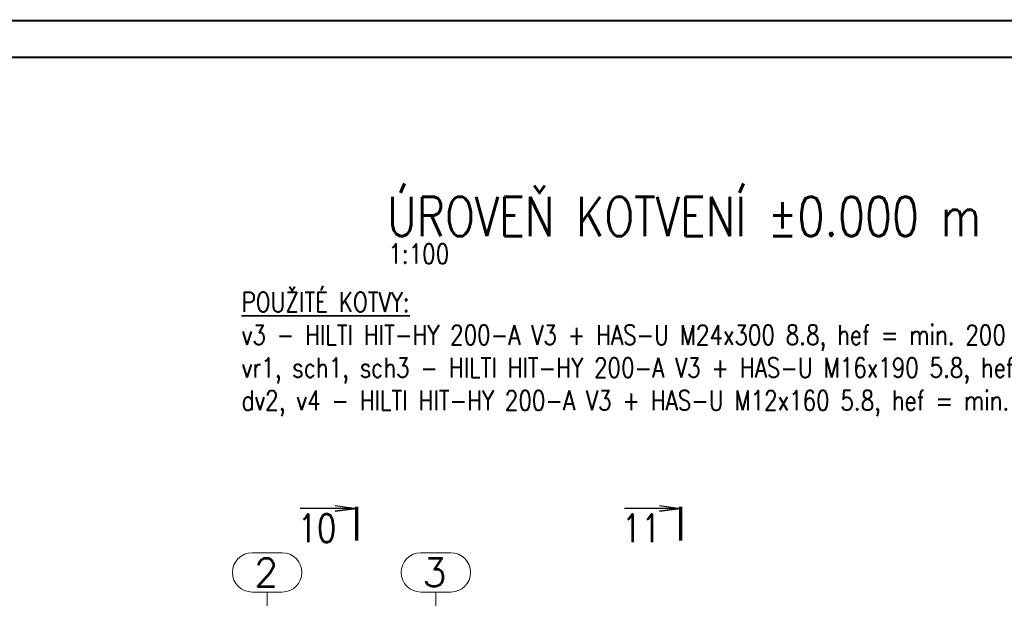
# Paper-space layout 'Layout1' of a CAD drawing. Extents: x -2 to 1033, y -36 to 596.
# Tile 64 of 69: x 516 to 691, y 491 to 594. Entities that reach past the tile are written whole.
import ezdxf
from ezdxf.enums import TextEntityAlignment as Align

# ---------------------------------------------------------------- set-up
doc = ezdxf.new("R2010")
doc.units = 0
doc.linetypes.add('ACAD_ISO04W100', pattern=[30.5, 24, -3, 0.5, -3])
doc.linetypes.add('HP_01_CER_B', pattern=[8, 5, -1, 1, -1])
doc.layers.get('DEFPOINTS').update_dxf_attribs({"color": 132, "linetype": 'CONTINUOUS'})
doc.layers.add('RAMECEK_HP', color=251, linetype='CONTINUOUS')
for name, color, linetype, lineweight in [('SS_1.ET-HALA_TaO-RASTR', 7, 'HP_01_CER_B', 13), ('SS_NADPIS_7', 6, 'CONTINUOUS', 70), ('SS_PLNA_025', 7, 'CONTINUOUS', 25), ('SS_REZ', 6, 'CONTINUOUS', 70), ('SS_TEXT35', 2, 'CONTINUOUS', 35), ('SS_TEXT7', 6, 'CONTINUOUS', 70)]:
    doc.layers.add(name, color=color, linetype=linetype, lineweight=lineweight)
doc.styles.add('ROMANS', font='romans.shx', dxfattribs={"width": 0.8})
doc.styles.add('romans.shx', font='romans.shx', dxfattribs={"height": 5})

# ---------------------------------------------------------------- blocks, each defined once
blk = doc.blocks.new('*U6')
at = {"layer": 'RAMECEK_HP', "lineweight": 35, "const_width": 0.35}
for points in [[(0, 594), (0, 0), (841, 0), (841, 594)], [(6.5, 587.5), (6.5, 6.5), (834.5, 6.5), (834.5, 587.5)]]:
    blk.add_lwpolyline(points, close=True, dxfattribs=at)
at = {"layer": 'DEFPOINTS', "style": 'ROMANS', "width": 0.8}
blk.add_attdef('TISK', text='', height=10, dxfattribs=at).set_placement((841, -33), align=Align.RIGHT)
blk = doc.blocks.new('*U145')
at = {"layer": 'SS_PLNA_025'}
blk.add_lwpolyline([(-3.78, 6.25), (0, 5.72), (-3.78, 5.2), (0, 5.72), (-10, 5.72)], dxfattribs=at)
at = {"layer": 'SS_REZ'}
blk.add_line((0, 5.99), (0, 0), dxfattribs=at)
at = {"layer": 'SS_TEXT7', "style": 'ROMANS', "width": 0.8}
blk.add_attdef('REZs', text='', height=5, dxfattribs=at).set_placement((-7, -0.28), align=Align.CENTER)

psp = doc.layouts.get("Layout1")

# ---------------------------------------------------------------- linework, layer by layer
at = {"layer": 'SS_1.ET-HALA_TaO-RASTR', "linetype": 'Continuous', "ltscale": 0.25}
for p, q in [((562.1421, 499.3628), (556.8087, 499.3628)), ((592.1421, 499.3628), (586.8087, 499.3628)), ((556.8087, 492.3628), (562.1421, 492.3628)), ((586.8087, 492.3628), (592.1421, 492.3628))]:
    psp.add_line(p, q, dxfattribs=at)
at = {"layer": 'SS_1.ET-HALA_TaO-RASTR', "linetype": 'ACAD_ISO04W100', "ltscale": 0.25}
for p, q in [((559.4754, 487.3628), (559.4754, 492.3628)), ((589.4754, 487.3628), (589.4754, 492.3628))]:
    psp.add_line(p, q, dxfattribs=at)
at = {"layer": 'SS_1.ET-HALA_TaO-RASTR', "linetype": 'Continuous', "ltscale": 0.25}
for centre, start, end in [((556.8087, 495.8628), 90, 270), ((562.1421, 495.8628), 270, 90), ((586.8087, 495.8628), 90, 270), ((592.1421, 495.8628), 270, 90)]:
    psp.add_arc(centre, 3.5, start, end, dxfattribs=at)

# ---------------------------------------------------------------- block references
at = {"layer": 'RAMECEK_HP'}
psp.add_blockref('*U6', (0, 0), dxfattribs=at)
at = {"layer": 'SS_REZ'}
for p, values in [((575.3377, 501.5277), {'REZs': '10'}), ((632.9715, 501.5277), {'REZs': '11'})]:
    psp.add_blockref('*U145', p, dxfattribs=at).add_auto_attribs(values)

# ---------------------------------------------------------------- texts
at = {"layer": 'SS_1.ET-HALA_TaO-RASTR', "color": 7, "style": 'romans.shx'}
for s, p in [('2', (557.1747, 493.3628)), ('3', (587.0959, 493.3628))]:
    psp.add_text(s, height=5, dxfattribs=at).set_placement(p)
at = {"layer": 'SS_NADPIS_7', "color": 6, "style": 'romans.shx', "width": 0.8}
psp.add_text('ÚROVEŇ KOTVENÍ %%p0.000 m', height=7, dxfattribs=at).set_placement((580.7829, 555.6864))
at = {"layer": 'SS_NADPIS_7', "color": 2, "style": 'romans.shx', "width": 0.8}
psp.add_text('1:100', height=3.5, dxfattribs=at).set_placement((581.0331, 550.7864))
at = {"layer": 'SS_TEXT35', "insert": (554.9349, 545.6916), "char_height": 3.5, "attachment_point": 1, "style": 'ROMANS'}
psp.add_mtext_dynamic_manual_height_columns('{\\LPOUŽITÉ KOTVY:\\P}v3 - HILTI HIT-HY 200-A V3 + HAS-U M24x300 8.8, hef = min. 200 mm, HILTI LEPENÁ KOTVA\\Pvr1, sch1, sch3 - HILTI HIT-HY 200-A V3 + HAS-U M16x190 5.8, hef = min. 120 mm, HILTI LEPENÁ KOTVA\\Pdv2, v4 - HILTI HIT-HY 200-A V3 + HAS-U M12x160 5.8, hef = min. 80 mm, HILTI LEPENÁ KOTVA', width=255.929545, gutter_width=12.5, heights=[0], dxfattribs=at)

doc.saveas('drawing.dxf')
